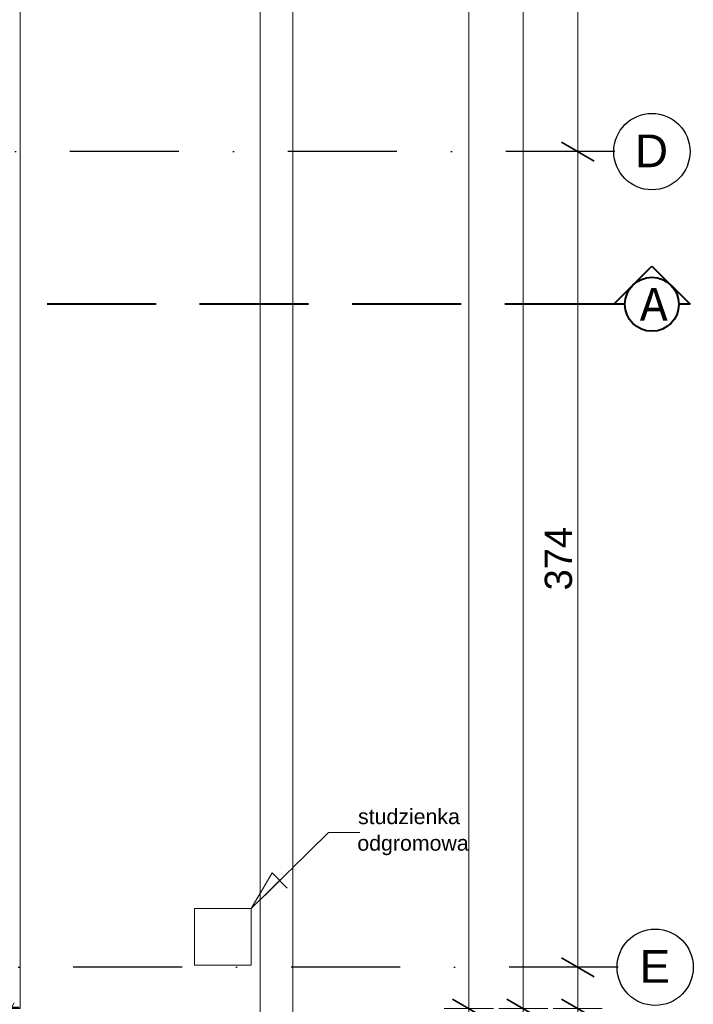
# Model space of a CAD drawing. Header units: millimetres. Extents: x 2016045 to 2079203, y -1576958 to -1542749.
# Tile 80 of 109: x 2041500 to 2044591, y -1567311 to -1562796. Entities that reach past the tile are written whole.
import ezdxf

# ---------------------------------------------------------------- set-up
doc = ezdxf.new("R2010")
doc.units = ezdxf.units.MM
doc.header["$MEASUREMENT"] = 0
for name, pattern in [('OSIE', [1000, 500, -250, 0, -250]), ('Przerywana DŁUGA', [700, 500, -200]), ('Wipeout_Contour', [1000, 0, -1000])]:
    doc.linetypes.add(name, pattern=pattern)
for name, color, linetype in [('0 krawęrznik', 7, 'Continuous'), ('PRZEKROJE PARTER', 7, 'Continuous'), ('Wymiarowanie', 7, 'Continuous'), ('Ściany zewnętrzne', 7, 'Continuous')]:
    doc.layers.add(name, color=color, linetype=linetype)
for name, color, linetype, lineweight, true_color in [('0 krawęrznik_Nr_pióra__12', 7, 'Continuous', 5, 0x9f9f9f), ('OSIE_Nr_pióra__2', 7, 'Continuous', 25, 0x0322fc), ('Wymiarowanie_Nr_pióra__3', 7, 'Continuous', 35, 0x008200)]:
    doc.layers.add(name, color=color, linetype=linetype, lineweight=lineweight, true_color=true_color)
for name, color, linetype, lineweight in [('a___przekrojowa___0.5_Nr_pióra__1', 7, 'Continuous', 0), ('Budowlane - Opisy_Nr_pióra__1', 7, 'Continuous', 0), ('Budowlane - Opisy_Nr_pióra__7', 7, 'Continuous', 13), ('Konstrukcja - Fundamenty_Nr_pióra__7', 7, 'Continuous', 13), ('PRZEKROJE PARTER_Nr_pióra__5', 7, 'Continuous', 40), ('Wymiarowanie_Nr_pióra__1', 7, 'Continuous', 0), ('Ściany zewnętrzne_Nr_pióra__1', 7, 'Continuous', 0), ('Ściany zewnętrzne_Nr_pióra__5', 7, 'Continuous', 40)]:
    doc.layers.add(name, color=color, linetype=linetype, lineweight=lineweight)
doc.styles.add('GENERATED_STYLE_1', font='arial.ttf')
doc.styles.add('GENERATED_STYLE_3', font='lucon.TTF')
doc.dimstyles.new('GENERATED_STYLE__3', dxfattribs={"dimtxt": 125, "dimasz": 114, "dimexe": 0.18, "dimexo": 0, "dimgap": 0.09, "dimtad": 1, "dimdec": 0, "dimlfac": 0.1, "dimzin": 0, "dimdsep": 46, "dimtxsty": 'GENERATED_STYLE_1', "dimblk": 'ARROWHEAD_2', "dimblk1": 'ARROWHEAD_2', "dimblk2": 'ARROWHEAD_2', "dimcen": 0.09, "dimclrd": 7, "dimclre": 7, "dimclrt": 7, "dimadec": 4, "dimazin": 0, "dimtfac": 1, "dimtdec": 4, "dimtmove": 0, "dimatfit": 3, "dimfxl": 0, "dimtolj": 1, "dimtzin": 0, "dimarcsym": 0})

# ---------------------------------------------------------------- blocks, each defined once
blk = doc.blocks.new('Ściana_7', base_point=(2042753.6, -1552020.9))
at = {"color": 254, "linetype": 'Wipeout_Contour', "lineweight": 0, "ltscale": 10280751.66925728}
blk.add_wipeout([(2042603.6, -1552020.9), (2042603.6, -1567780.9), (2042753.6, -1567780.9), (2042753.6, -1552020.9)], dxfattribs=at).dxf.layer = '0 krawęrznik'
at = {"layer": '0 krawęrznik_Nr_pióra__12', "linetype": 'Continuous', "flags": 128}
for points in [[(2042603.6, -1552020.9), (2042603.6, -1567780.9)], [(2042753.6, -1567780.9), (2042753.6, -1552020.9)]]:
    blk.add_lwpolyline(points, dxfattribs=at)
blk = doc.blocks.new('Ściana_31', base_point=(2041101, -1567210.9))
at = {"layer": 'Ściany zewnętrzne', "linetype": 'Continuous', "lineweight": 0, "true_color": 0x000000}
h = blk.add_hatch(dxfattribs=at)
h.set_pattern_fill('izolacja_miękka', color=18, style=0, pattern_type=2)
h.set_pattern_definition([(60, (1682719.62, -1237567.41), (-51.961524, 30), []), (120, (1682719.62, -1237567.41), (51.961524, 30), [])])
h.paths.add_polyline_path([(2041101, -1567325.9), (2041497.9, -1567325.9), (2041387.9, -1567215.9), (2041101, -1567215.9)])
at = {"layer": 'Ściany zewnętrzne_Nr_pióra__1', "linetype": 'Continuous'}
blk.add_line((2041387.9, -1567215.9), (2041101, -1567215.9), dxfattribs=at)
at = {"layer": 'Ściany zewnętrzne_Nr_pióra__1', "linetype": 'Continuous', "flags": 128}
for points in [[(2041382.9, -1567210.9), (2041101, -1567210.9)], [(2041101, -1567215.9), (2041101, -1567210.9)], [(2041101, -1567330.9), (2041101, -1567325.9)], [(2041101, -1567330.9), (2041502.9, -1567330.9)]]:
    blk.add_lwpolyline(points, dxfattribs=at)
at = {"layer": 'Ściany zewnętrzne_Nr_pióra__5', "linetype": 'Continuous'}
blk.add_line((2041101, -1567325.9), (2041497.9, -1567325.9), dxfattribs=at)
at = {"layer": 'Ściany zewnętrzne_Nr_pióra__5', "linetype": 'Continuous', "flags": 128}
blk.add_lwpolyline([(2041101, -1567325.9), (2041101, -1567215.9)], dxfattribs=at)
blk = doc.blocks.new('Ściana_41', base_point=(2041382.9, -1557680.9))
at = {"layer": 'Ściany zewnętrzne_Nr_pióra__1', "linetype": 'Continuous', "flags": 128}
blk.add_lwpolyline([(2041502.9, -1567330.9), (2041502.9, -1557680.9)], dxfattribs=at)
blk = doc.blocks.new('*D123', base_point=(1682719.6, -1237567.4))
at = {"layer": 'Wymiarowanie_Nr_pióra__1', "linetype": 'Continuous'}
for p, q in [((2044173.5, -1567140.9), (2043948.5, -1567140.9)), ((2044061, -1567330.9), (2044061, -1567140.9)), ((2044173.5, -1567330.9), (2043948.5, -1567330.9)), ((2044061, -1567404.3), (2044061, -1567330.9))]:
    blk.add_line(p, q, dxfattribs=at)
at = {"layer": 'Wymiarowanie_Nr_pióra__3', "linetype": 'Continuous'}
for p, q in [((2043986, -1567097.6), (2044136, -1567184.2)), ((2043986, -1567287.6), (2044136, -1567374.2))]:
    blk.add_line(p, q, dxfattribs=at)
at = {"layer": 'Wymiarowanie_Nr_pióra__1', "insert": (2044036, -1567564), "char_height": 125, "attachment_point": 7, "rotation": 90, "style": 'GENERATED_STYLE_1'}
blk.add_mtext('\\A1;{\\fArial|b0|i0|c238|p38;19}', dxfattribs=at)
blk = doc.blocks.new('ARROWHEAD_2')
at = {"color": 0, "linetype": 'Continuous', "lineweight": 0}
for p, q in [((-0.378, -0.655), (0.378, 0.655)), ((0, 0), (-1, 0))]:
    blk.add_line(p, q, dxfattribs=at)
blk = doc.blocks.new('*D124', base_point=(1682719.6, -1237567.4))
at = {"layer": 'Wymiarowanie_Nr_pióra__1', "linetype": 'Continuous'}
for p, q in [((2044173.5, -1563400.9), (2043948.5, -1563400.9)), ((2044061, -1567140.9), (2044061, -1563400.9)), ((2044173.5, -1567140.9), (2043948.5, -1567140.9))]:
    blk.add_line(p, q, dxfattribs=at)
at = {"layer": 'Wymiarowanie_Nr_pióra__3', "linetype": 'Continuous'}
for p, q in [((2043986, -1563357.6), (2044136, -1563444.2)), ((2043986, -1567097.6), (2044136, -1567184.2))]:
    blk.add_line(p, q, dxfattribs=at)
at = {"layer": 'Wymiarowanie_Nr_pióra__1', "insert": (2044036, -1565413.2), "char_height": 125, "attachment_point": 7, "rotation": 90, "style": 'GENERATED_STYLE_1'}
blk.add_mtext('\\A1;{\\fArial|b0|i0|c238|p38;374}', dxfattribs=at)
blk = doc.blocks.new('*D125', base_point=(1682719.6, -1237567.4))
at = {"layer": 'Wymiarowanie_Nr_pióra__1', "linetype": 'Continuous'}
for p, q in [((2044173.5, -1559800.9), (2043948.5, -1559800.9)), ((2044061, -1563400.9), (2044061, -1559800.9)), ((2044173.5, -1563400.9), (2043948.5, -1563400.9))]:
    blk.add_line(p, q, dxfattribs=at)
at = {"layer": 'Wymiarowanie_Nr_pióra__3', "linetype": 'Continuous'}
for p, q in [((2043986, -1559757.6), (2044136, -1559844.2)), ((2043986, -1563357.6), (2044136, -1563444.2))]:
    blk.add_line(p, q, dxfattribs=at)
at = {"layer": 'Wymiarowanie_Nr_pióra__1', "insert": (2044036, -1561743.2), "char_height": 125, "attachment_point": 7, "rotation": 90, "style": 'GENERATED_STYLE_1'}
blk.add_mtext('\\A1;{\\fArial|b0|i0|c238|p38;360}', dxfattribs=at)
blk = doc.blocks.new('*D142', base_point=(1682719.6, -1237567.4))
at = {"layer": 'Wymiarowanie_Nr_pióra__1', "linetype": 'Continuous'}
for p, q in [((2021278.9, -1559800.9), (2021053.9, -1559800.9)), ((2021166.4, -1563400.9), (2021166.4, -1559800.9)), ((2021278.9, -1563400.9), (2021053.9, -1563400.9))]:
    blk.add_line(p, q, dxfattribs=at)
at = {"layer": 'Wymiarowanie_Nr_pióra__3', "linetype": 'Continuous'}
for p, q in [((2021091.4, -1559757.6), (2021241.4, -1559844.2)), ((2021091.4, -1563357.6), (2021241.4, -1563444.2))]:
    blk.add_line(p, q, dxfattribs=at)
at = {"layer": 'Wymiarowanie_Nr_pióra__1', "insert": (2021141.4, -1561743.2), "char_height": 125, "attachment_point": 7, "rotation": 90, "style": 'GENERATED_STYLE_1'}
blk.add_mtext('\\A1;{\\fArial|b0|i0|c238|p38;360}', dxfattribs=at)
blk = doc.blocks.new('*D165', base_point=(1682719.6, -1237567.4))
at = {"layer": 'Wymiarowanie_Nr_pióra__1', "linetype": 'Continuous'}
for p, q in [((2043811, -1552270.9), (2043811, -1552197.6)), ((2043923.5, -1552270.9), (2043698.5, -1552270.9)), ((2043811, -1567330.9), (2043811, -1552270.9)), ((2043923.5, -1567330.9), (2043698.5, -1567330.9)), ((2043811, -1567404.3), (2043811, -1567330.9))]:
    blk.add_line(p, q, dxfattribs=at)
at = {"layer": 'Wymiarowanie_Nr_pióra__3', "linetype": 'Continuous'}
for p, q in [((2043886, -1552314.2), (2043736, -1552227.6)), ((2043736, -1567287.6), (2043886, -1567374.2))]:
    blk.add_line(p, q, dxfattribs=at)
at = {"layer": 'Wymiarowanie_Nr_pióra__1', "insert": (2043786, -1560014.7), "char_height": 125, "attachment_point": 7, "rotation": 90, "style": 'GENERATED_STYLE_1'}
blk.add_mtext('\\A1;{\\fArial|b0|i0|c238|p38;1\xa0506}', dxfattribs=at)
blk = doc.blocks.new('*D196', base_point=(1682719.6, -1237567.4))
at = {"layer": 'Wymiarowanie_Nr_pióra__1', "linetype": 'Continuous'}
for p, q in [((2043673.5, -1557680.9), (2043448.5, -1557680.9)), ((2043561, -1567330.9), (2043561, -1557680.9)), ((2043673.5, -1567330.9), (2043448.5, -1567330.9)), ((2043561, -1567404.3), (2043561, -1567330.9))]:
    blk.add_line(p, q, dxfattribs=at)
at = {"layer": 'Wymiarowanie_Nr_pióra__3', "linetype": 'Continuous'}
for p, q in [((2043486, -1557637.6), (2043636, -1557724.2)), ((2043486, -1567287.6), (2043636, -1567374.2))]:
    blk.add_line(p, q, dxfattribs=at)
at = {"layer": 'Wymiarowanie_Nr_pióra__1', "insert": (2043536, -1562648.2), "char_height": 125, "attachment_point": 7, "rotation": 90, "style": 'GENERATED_STYLE_1'}
blk.add_mtext('\\A1;{\\fArial|b0|i0|c238|p38;965}', dxfattribs=at)
blk = doc.blocks.new('Płaszczyzna odcinająca_2', base_point=(2044401, -1564100.9))
at = {"layer": 'PRZEKROJE PARTER_Nr_pióra__5', "linetype": 'Continuous'}
for p, q in [((2044226, -1564100.9), (2044401, -1563925.9)), ((2044401, -1563925.9), (2044576, -1564100.9)), ((2044277.3, -1564100.9), (2044226, -1564100.9)), ((2044576, -1564100.9), (2044524.8, -1564100.9))]:
    blk.add_line(p, q, dxfattribs=at)
at = {"layer": 'PRZEKROJE PARTER_Nr_pióra__5', "linetype": 'Przerywana DŁUGA'}
blk.add_line((2044226, -1564100.9), (2020876.3, -1564100.9), dxfattribs=at)
at = {"layer": 'PRZEKROJE PARTER_Nr_pióra__5', "linetype": 'Continuous'}
blk.add_circle((2044401, -1564100.9), 123.7, dxfattribs=at)
at = {"layer": 'PRZEKROJE PARTER_Nr_pióra__5', "insert": (2044473, -1564175.9), "char_height": 150, "attachment_point": 9, "style": 'GENERATED_STYLE_3'}
blk.add_mtext('\\A1;{\\fLucida Console|b0|i0|c238|p53;A}', dxfattribs=at)

msp = doc.modelspace()

# ---------------------------------------------------------------- linework, layer by layer
at = {"layer": 'a___przekrojowa___0.5_Nr_pióra__1', "linetype": 'Continuous'}
msp.add_line((2041502.9, -1557700.9), (2041502.9, -1567310.9), dxfattribs=at)
at = {"layer": 'Konstrukcja - Fundamenty_Nr_pióra__7', "linetype": 'Continuous', "flags": 128}
msp.add_lwpolyline([(2042302.9, -1567130.9), (2042562.9, -1567130.9), (2042562.9, -1566870.9), (2042302.9, -1566870.9)], close=True, dxfattribs=at)
at = {"layer": 'OSIE_Nr_pióra__2', "linetype": 'Continuous'}
for centre in [(2044401, -1563400.9), (2044416, -1567140.9)]:
    msp.add_circle(centre, 175, dxfattribs=at)

# ---------------------------------------------------------------- block references
at = {"layer": '0 krawęrznik', "color": 253, "lineweight": 5, "true_color": 0x9f9f9f}
msp.add_blockref('Ściana_7', (2042753.6, -1552020.9), dxfattribs=at)
at = {"layer": 'Ściany zewnętrzne'}
for name, p in [('Ściana_41', (2041382.9, -1557680.9)), ('Ściana_31', (2041101, -1567210.9))]:
    msp.add_blockref(name, p, dxfattribs=at)

# ---------------------------------------------------------------- texts
at = {"layer": 'Budowlane - Opisy_Nr_pióra__7', "linetype": 'Continuous', "char_height": 70, "attachment_point": 9, "style": 'GENERATED_STYLE_1'}
for s, insert in [('\\A1;{\\fArial|b0|i0|c238|p38;studzienka}', (2043520.1, -1566485.7)), ('\\A1;{\\fArial|b0|i0|c238|p38;odgromowa}', (2043560.4, -1566627.6))]:
    msp.add_mtext(s, dxfattribs=dict(at, insert=insert))
at = {"layer": 'OSIE_Nr_pióra__2', "linetype": 'Continuous', "char_height": 150, "attachment_point": 6, "style": 'GENERATED_STYLE_1'}
for s, insert in [('\\A1;{\\fArial|b0|i0|c238|p38;D}', (2044475.1, -1563397.4)), ('\\A1;{\\fArial|b0|i0|c238|p38;E}', (2044484.6, -1567137.4))]:
    msp.add_mtext(s, dxfattribs=dict(at, insert=insert))

# ---------------------------------------------------------------- dimensions: what is measured, and where the dimension line sits
at = {"layer": 'Wymiarowanie', "linetype": 'Continuous'}
dim = msp.add_linear_dim(base=(2044061, -1563400.9), p1=(2044246, -1567140.9), p2=(2044231, -1563400.9), angle=90, dimstyle='GENERATED_STYLE__3', dxfattribs=at)
dim.commit()
dim.dimension.update_dxf_attribs({"geometry": '*D124', "text_midpoint": (2043973.5, -1565270.9), "dimtype": 160, "text_rotation": 90})

# ---------------------------------------------------------------- next in the draw order: linework, layer by layer
at = {"layer": 'Budowlane - Opisy_Nr_pióra__1', "linetype": 'Continuous'}
for p, q in [((2042658.8, -1566708.2), (2042562.9, -1566870.9)), ((2042727.3, -1566777.9), (2042658.8, -1566708.2)), ((2042562.9, -1566870.9), (2042693, -1566743.1))]:
    msp.add_line(p, q, dxfattribs=at)
at = {"layer": 'Budowlane - Opisy_Nr_pióra__7', "linetype": 'Continuous', "flags": 128}
msp.add_lwpolyline([(2042562.9, -1566870.9), (2042916.5, -1566523.5), (2043061.6, -1566523.5)], dxfattribs=at)
at = {"layer": 'OSIE_Nr_pióra__2', "linetype": 'OSIE'}
for p, q in [((2044231, -1563400.9), (2020876.3, -1563400.9)), ((2044246, -1567140.9), (2020891.3, -1567140.9))]:
    msp.add_line(p, q, dxfattribs=at)

# ---------------------------------------------------------------- next in the draw order: block references
at = {"layer": 'PRZEKROJE PARTER'}
msp.add_blockref('Płaszczyzna odcinająca_2', (2044401, -1564100.9), dxfattribs=at)

# ---------------------------------------------------------------- next in the draw order: dimensions: what is measured, and where the dimension line sits
at = {"layer": 'Wymiarowanie', "linetype": 'Continuous'}
for base, p1, p2, picture, middle in [((2043811, -1552270.9), (2041502.9, -1567330.9), (2041502.9, -1552270.9), '*D165', (2043723.5, -1559800.9)), ((2043561, -1557680.9), (2041502.9, -1567330.9), (2041502.9, -1557680.9), '*D196', (2043473.5, -1562505.9)), ((2044061, -1559800.9), (2044231, -1563400.9), (2020876.3, -1559800.9), '*D125', (2043973.5, -1561600.9)), ((2021166.4, -1559800.9), (2020876.3, -1563400.9), (2044226, -1559800.9), '*D142', (2021078.9, -1561600.9)), ((2044061, -1567140.9), (2041502.9, -1567330.9), (2044246, -1567140.9), '*D123', (2043973.5, -1567469.1))]:
    dim = msp.add_linear_dim(base=base, p1=p1, p2=p2, angle=90, dimstyle='GENERATED_STYLE__3', dxfattribs=at)
    dim.commit()
    dim.dimension.update_dxf_attribs({"geometry": picture, "text_midpoint": middle, "dimtype": 160, "text_rotation": 90})

doc.saveas('drawing.dxf')
